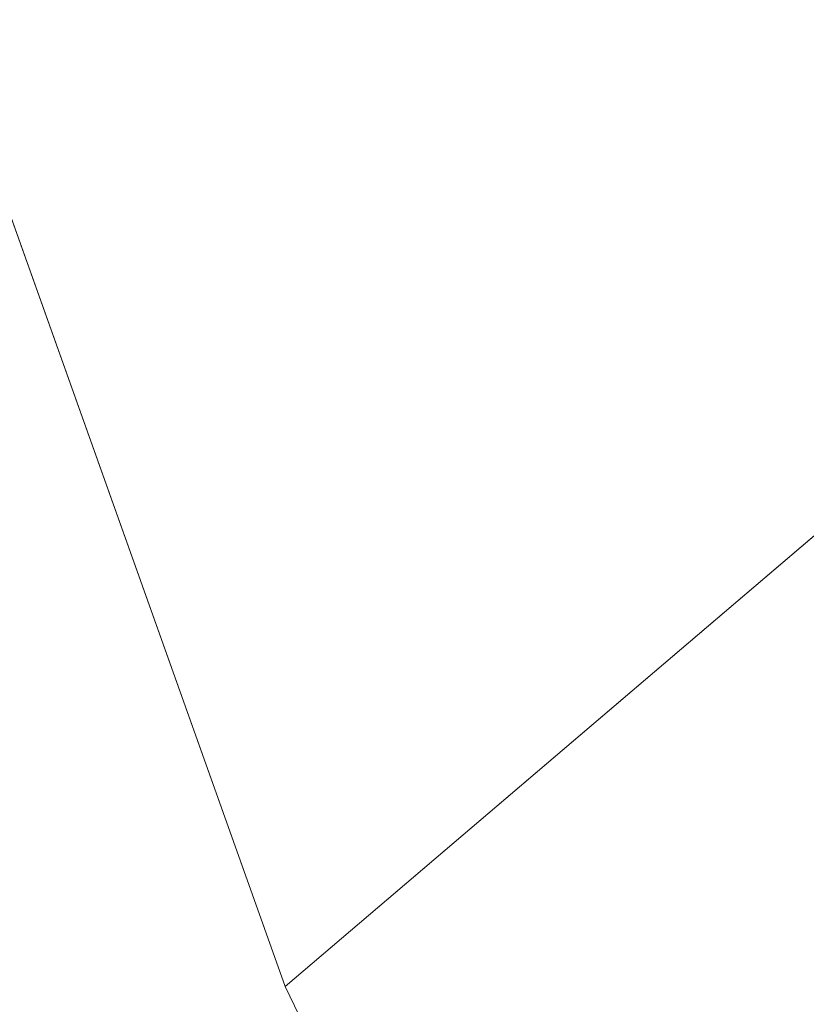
# Model space of a CAD drawing. Header units: metres. Extents: x 345144 to 348639, y 5629211 to 5635235.
# Tile 143 of 256: x 345628.79 to 345633.26, y 5631715.27 to 5631720.87. Entities that reach past the tile are written whole.
import ezdxf

# ---------------------------------------------------------------- set-up
doc = ezdxf.new("R2010")
doc.units = ezdxf.units.M
doc.header["$MEASUREMENT"] = 0
for name, color, linetype in [('081-083 Topographie', 7, 'Continuous'), ('AX Flurstück', 7, 'Continuous'), ('Definitionslinie', 7, 'Continuous')]:
    doc.layers.add(name, color=color, linetype=linetype)

msp = doc.modelspace()

# ---------------------------------------------------------------- linework, layer by layer
at = {"layer": '081-083 Topographie', "color": 7, "linetype": 'Continuous', "lineweight": 5}
msp.add_arc((345707.018, 5631727.569), 79.986828, -179.73926037, -162.61025209, dxfattribs=at)
at = {"layer": 'AX Flurstück', "color": 8, "linetype": 'Continuous', "lineweight": 13, "true_color": 0x808080, "flags": 128}
for points in [[(345779.279, 5631802.32), (345792.535, 5631767.759), (345794.192, 5631763.449), (345792.29, 5631762.508), (345785.605, 5631759.202), (345758.787, 5631745.179), (345756.687, 5631749.166), (345734.919, 5631790.559), (345707.771, 5631778.766), (345690.846, 5631771.233), (345682.391, 5631762.475), (345667.86, 5631747.127), (345661.847, 5631742.248), (345630.296, 5631715.374), (345628.23, 5631721.169), (345662.268, 5631747.305), (345687.039, 5631774.493), (345732.806, 5631796.02), (345744.113, 5631799.98), (345748.282, 5631803.757), (345756.462, 5631799.062), (345776.681, 5631807.042), (345777.351, 5631807.349), (345779.279, 5631802.32)], [(345630.296, 5631715.374), (345661.847, 5631742.248), (345677.253, 5631709.884), (345639.581, 5631695.98), (345637.707, 5631700.038), (345630.296, 5631715.374)], [(345584.104, 5631677.451), (345577.363, 5631685.39), (345576.302, 5631687.145), (345619.222, 5631717.771), (345627.629, 5631723.47), (345628.23, 5631721.169), (345630.296, 5631715.374), (345637.707, 5631700.038), (345639.581, 5631695.98), (345635.324, 5631694.347), (345631.641, 5631697.426), (345584.104, 5631677.451)]]:
    msp.add_lwpolyline(points, dxfattribs=at)
at = {"layer": 'Definitionslinie', "color": 7, "linetype": 'Continuous', "lineweight": 5}
msp.add_arc((345707.018, 5631727.569), 79.986828, -179.73926037, -162.61025209, dxfattribs=at)

doc.saveas('drawing.dxf')
